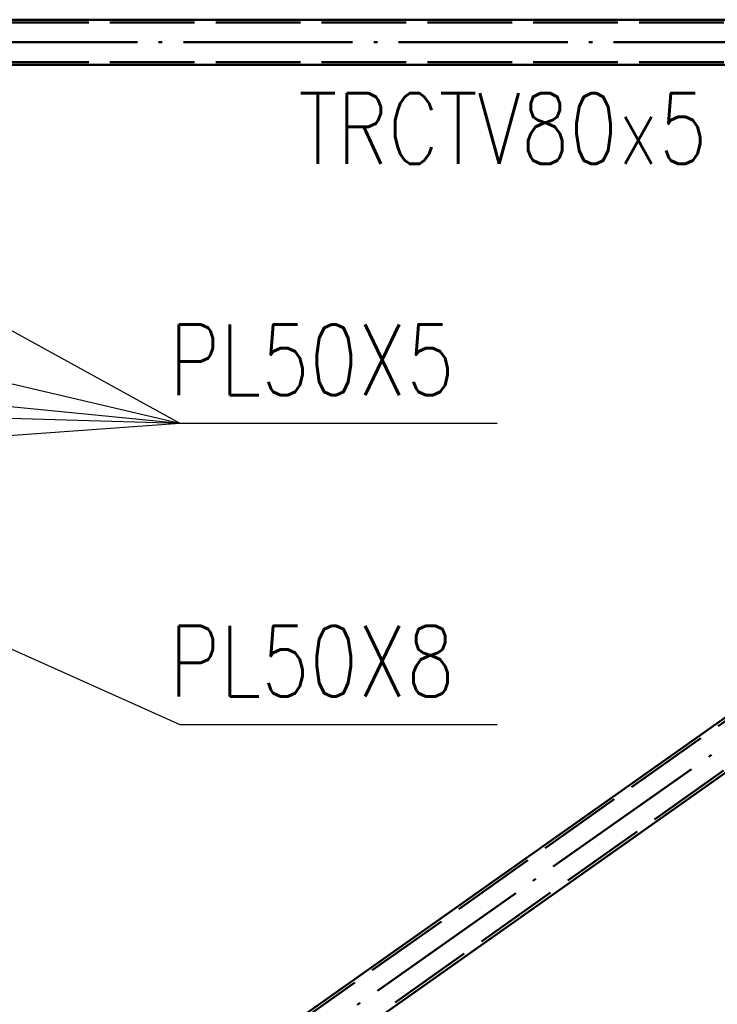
# Paper-space layout 'Layout1' of a CAD drawing. Extents: x -2 to 1033, y -36 to 596.
# Tile 190 of 256: x 383 to 407, y 406 to 441. Entities that reach past the tile are written whole.
import ezdxf

# ---------------------------------------------------------------- set-up
doc = ezdxf.new("R2010")
doc.units = 0
doc.linetypes.add('ACAD_ISO02W100', pattern=[15, 12, -3])
doc.linetypes.add('ACAD_ISO04W100', pattern=[30.5, 24, -3, 0.5, -3])
doc.layers.add('SS_POPIS_PROFILU', color=13, linetype='CONTINUOUS', lineweight=25)
doc.layers.add('SS_ZTUŽENÍ STĚNY', color=203, linetype='CONTINUOUS', lineweight=50)
doc.styles.add('romans.shx', font='romans.shx', dxfattribs={"height": 5})

psp = doc.layouts.get("Layout1")

# ---------------------------------------------------------------- linework, layer by layer
at = {"layer": 'SS_POPIS_PROFILU', "color": 13}
for points in [[(365.8683, 432.1145), (388.1864, 426.8788), (399.4245, 426.8788)], [(379.9707, 431.3995), (388.1864, 426.8788), (399.4245, 426.8788)], [(378.8126, 427.8009), (388.1864, 426.8788), (399.4245, 426.8788)], [(372.5063, 427.3477), (388.1864, 426.8788), (399.4245, 426.8788)], [(367.2001, 425.3761), (388.1864, 426.8788), (399.4245, 426.8788)], [(375.4988, 421.885), (388.1864, 416.1998), (399.4245, 416.1998)]]:
    psp.add_lwpolyline(points, dxfattribs=at)
at = {"layer": 'SS_ZTUŽENÍ STĚNY', "color": 1, "linetype": 'Continuous', "ltscale": 0.25}
for p, q in [((380.2429, 441.185), (441.2063, 441.185)), ((378.4063, 395.9054), (440.2857, 439.585)), ((441.2063, 439.585), (380.2429, 439.585)), ((441.2063, 438.2764), (378.4063, 393.947))]:
    psp.add_line(p, q, dxfattribs=at)
at = {"layer": 'SS_ZTUŽENÍ STĚNY', "color": 3, "linetype": 'ACAD_ISO02W100', "ltscale": 0.25}
for p, q in [((441.2063, 441.085), (378.4063, 441.085)), ((440.3434, 439.5033), (359.9064, 382.7242)), ((441.2063, 439.685), (377.0563, 439.685)), ((441.1508, 438.3596), (359.9064, 381.0106))]:
    psp.add_line(p, q, dxfattribs=at)
at = {"layer": 'SS_ZTUŽENÍ STĚNY', "color": 7, "linetype": 'ACAD_ISO04W100', "ltscale": 0.25}
for p in [(357.8063, 440.385), (357.8063, 380.385)]:
    psp.add_line(p, (442.8063, 440.385), dxfattribs=at)

# ---------------------------------------------------------------- texts
at = {"layer": 'SS_POPIS_PROFILU', "color": 13, "style": 'romans.shx', "width": 0.8}
for s, p in [('TRCTV80x5', (392.3881, 436.075)), ('PL50X5', (387.8092, 427.8788)), ('PL50X5', (387.8092, 427.8788)), ('PL50X5', (387.8092, 427.8788)), ('PL50X5', (387.8092, 427.8788)), ('PL50X5', (387.8092, 427.8788)), ('PL50X8', (387.8092, 417.1998))]:
    psp.add_text(s, height=2.5, dxfattribs=at).set_placement(p)

doc.saveas('drawing.dxf')
